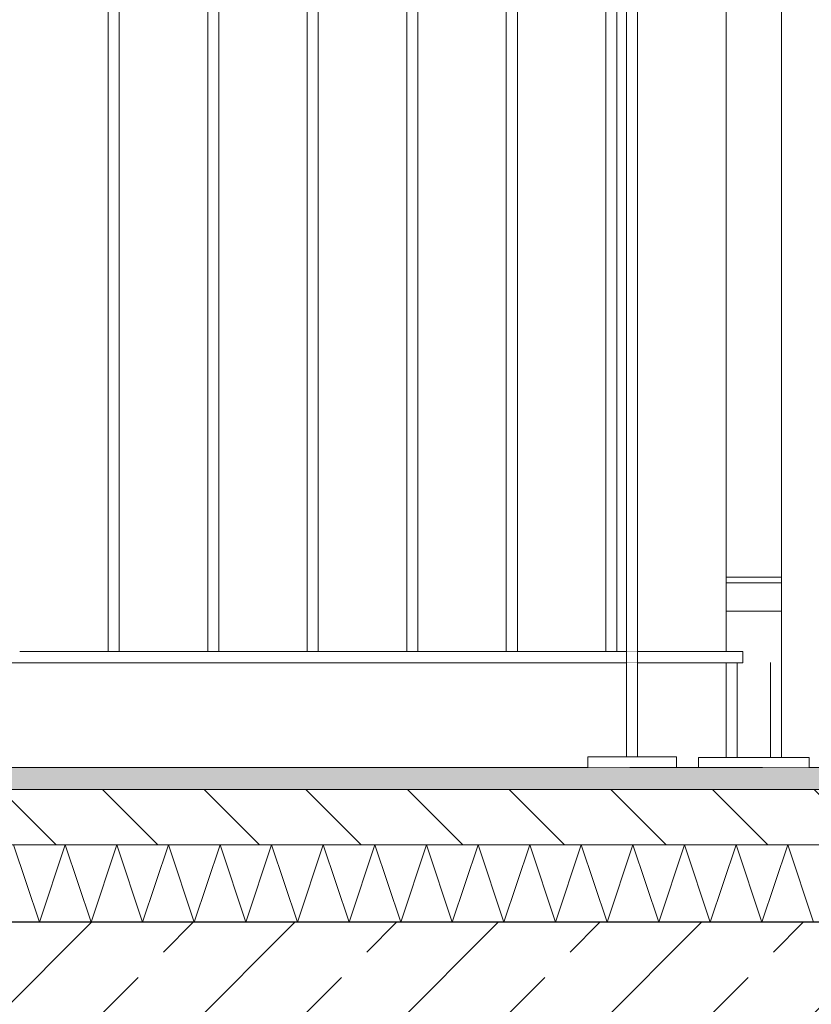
# Model space of a CAD drawing. Header units: millimetres. Extents: x 90539 to 127778, y -34922 to 14506.
# Tile 243 of 256: x 105169 to 105885, y 8456 to 9346. Entities that reach past the tile are written whole.
import ezdxf

# ---------------------------------------------------------------- set-up
doc = ezdxf.new("R2010")
doc.units = ezdxf.units.MM
doc.header["$MEASUREMENT"] = 0
doc.linetypes.add('Przerywana', pattern=[240, 120, -120])
doc.linetypes.add('Wipeout_Contour', pattern=[1000, 0, -1000])
for name, color, linetype, lineweight, true_color in [('0_Nr_pióra__85', 7, 'Continuous', 13, 0x80c2ff), ('Nowe_A-Wymiary-Wewnętrzne_Nr_pióra__45', 7, 'Continuous', 15, 0x40a5ff), ('Nowe_A-Wymiary-Wewnętrzne_Nr_pióra__85', 7, 'Continuous', 13, 0x80c2ff), ('Nowe_A-Wymiary-Zewnętrzne_Nr_pióra__45', 7, 'Continuous', 15, 0x40a5ff), ('Nowe_A-Wymiary-Zewnętrzne_Nr_pióra__85', 7, 'Continuous', 13, 0x80c2ff)]:
    doc.layers.add(name, color=color, linetype=linetype, lineweight=lineweight, true_color=true_color)
for name, color, linetype in [('Nowe_A-Balustrady-Schody', 7, 'Continuous'), ('Nowe_A-Posadzki', 7, 'Continuous'), ('Nowe_A-Stropy', 7, 'Continuous'), ('Nowe_A-Wymiary-Wewnętrzne', 7, 'Continuous'), ('Nowe_A-Wymiary-Zewnętrzne', 7, 'Continuous'), ('Nowe_A-Ściany-Konstrukcyjne', 7, 'Continuous')]:
    doc.layers.add(name, color=color, linetype=linetype)
for name, color, linetype, lineweight in [('Nowe_A-Balustrady-Schody_Nr_pióra__11', 7, 'Continuous', 13), ('Nowe_A-Balustrady-Schody_Nr_pióra__91', 7, 'Continuous', 13), ('Nowe_A-Posadzki_Nr_pióra__174', 7, 'Continuous', 5), ('Nowe_A-Posadzki_Nr_pióra__9', 7, 'Continuous', 13), ('Nowe_A-Stropy_Nr_pióra__29', 7, 'Continuous', 25), ('Nowe_A-Wymiary-Wewnętrzne_Nr_pióra__46', 5, 'Continuous', 15), ('Nowe_A-Wymiary-Zewnętrzne_Nr_pióra__46', 5, 'Continuous', 15)]:
    doc.layers.add(name, color=color, linetype=linetype, lineweight=lineweight)
doc.styles.add('STYL_AUTOMATYCZNY_2', font='arial.ttf')
doc.dimstyles.new('STYL_AUTOMATYCZNY__1', dxfattribs={"dimtxt": 125, "dimasz": 47.5, "dimexe": 0.18, "dimexo": 20, "dimgap": 0, "dimtad": 1, "dimdec": 1, "dimlfac": 0.1, "dimzin": 0, "dimdsep": 46, "dimtxsty": 'STYL_AUTOMATYCZNY_2', "dimblk": 'ARROWHEAD_11', "dimblk1": 'ARROWHEAD_11', "dimblk2": 'ARROWHEAD_11', "dimcen": 0.09, "dimclrd": 256, "dimclre": 256, "dimclrt": 5, "dimadec": 1, "dimazin": 0, "dimtfac": 1, "dimtdec": 4, "dimtmove": 0, "dimatfit": 3, "dimfxl": 0, "dimtolj": 1, "dimtzin": 0, "dimarcsym": 0})

# ---------------------------------------------------------------- blocks, each defined once
blk = doc.blocks.new('ElemPrzekroju_120')
at = {"color": 254, "linetype": 'Wipeout_Contour', "lineweight": 0, "ltscale": 1062553.945523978}
blk.add_wipeout([(107307.6, 11230), (104207.6, 11230), (104207.6, 9769.71), (105807.6, 9769.71), (105807.6, 9864.71), (105857.6, 9864.71), (105857.6, 8678.89), (105882.6, 8678.89), (105882.6, 8670), (107307.6, 8670)], dxfattribs=at).dxf.layer = 'Nowe_A-Ściany-Konstrukcyjne'
at = {"color": 254, "linetype": 'Wipeout_Contour', "lineweight": 0, "ltscale": 422469.370167}
blk.add_wipeout([(105248.85, 9759.71), (105168.85, 9759.71), (105168.85, 8774.71), (105248.85, 8774.71)], dxfattribs=at).dxf.layer = 'Nowe_A-Ściany-Konstrukcyjne'
at = {"color": 254, "linetype": 'Wipeout_Contour', "lineweight": 0, "ltscale": 422827.979042}
blk.add_wipeout([(105258.85, 9759.71), (105258.85, 8774.71), (105338.85, 8774.71), (105338.85, 9759.71)], dxfattribs=at).dxf.layer = 'Nowe_A-Ściany-Konstrukcyjne'
at = {"color": 254, "linetype": 'Wipeout_Contour', "lineweight": 0, "ltscale": 423186.59028}
blk.add_wipeout([(105348.85, 8774.71), (105428.85, 8774.71), (105428.85, 9759.71), (105348.85, 9759.71)], dxfattribs=at).dxf.layer = 'Nowe_A-Ściany-Konstrukcyjne'
at = {"color": 254, "linetype": 'Wipeout_Contour', "lineweight": 0, "ltscale": 423545.203873}
blk.add_wipeout([(105518.85, 9759.71), (105438.85, 9759.71), (105438.85, 8774.71), (105518.85, 8774.71)], dxfattribs=at).dxf.layer = 'Nowe_A-Ściany-Konstrukcyjne'
at = {"color": 254, "linetype": 'Wipeout_Contour', "lineweight": 0, "ltscale": 423903.819816}
blk.add_wipeout([(105528.85, 9759.71), (105528.85, 8774.71), (105608.85, 8774.71), (105608.85, 9759.71)], dxfattribs=at).dxf.layer = 'Nowe_A-Ściany-Konstrukcyjne'
at = {"color": 254, "linetype": 'Wipeout_Contour', "lineweight": 0, "ltscale": 424262.438104}
blk.add_wipeout([(105618.85, 8774.71), (105698.85, 8774.71), (105698.85, 9759.71), (105618.85, 9759.71)], dxfattribs=at).dxf.layer = 'Nowe_A-Ściany-Konstrukcyjne'
at = {"color": 254, "linetype": 'Wipeout_Contour', "lineweight": 0, "ltscale": 424479.104283}
blk.add_wipeout([(105708.85, 8774.71), (105717.6, 8774.71), (105717.6, 9759.71), (105708.85, 9759.71)], dxfattribs=at).dxf.layer = 'Nowe_A-Ściany-Konstrukcyjne'
at = {"color": 254, "linetype": 'Wipeout_Contour', "lineweight": 0, "ltscale": 424695.771562}
blk.add_wipeout([(105727.6, 9759.71), (105727.6, 8774.71), (105807.6, 8774.71), (105807.6, 9759.71)], dxfattribs=at).dxf.layer = 'Nowe_A-Ściany-Konstrukcyjne'
at = {"color": 254, "linetype": 'Wipeout_Contour', "lineweight": 0, "ltscale": 845858.070614}
blk.add_wipeout([(105030.1, 8764.71), (105030.1, 8679.71), (105065.1, 8679.71), (105065.1, 8670), (105682.6, 8670), (105682.6, 8679.71), (105717.6, 8679.71), (105717.6, 8764.71)], dxfattribs=at).dxf.layer = 'Nowe_A-Ściany-Konstrukcyjne'
at = {"color": 254, "linetype": 'Wipeout_Contour', "lineweight": 0, "ltscale": 849016.954745}
blk.add_wipeout([(105727.6, 8679.71), (105762.6, 8679.71), (105762.6, 8670), (105782.6, 8670), (105782.6, 8678.89), (105807.6, 8678.89), (105807.6, 8764.71), (105727.6, 8764.71)], dxfattribs=at).dxf.layer = 'Nowe_A-Ściany-Konstrukcyjne'
blk = doc.blocks.new('ElemPrzekroju_144')
at = {"layer": 'Nowe_A-Stropy', "linetype": 'Continuous', "lineweight": 0, "true_color": 0x000000}
h = blk.add_hatch(dxfattribs=at)
h.set_pattern_fill('Beton_zbrojony', color=18, style=0, pattern_type=2)
h.set_pattern_definition([(45, (0, 0), (-91.92388, 91.92388), []), (45, (-45.96, 45.96), (-91.92388, 91.92388), [97.5, -32.5])])
h.paths.add_polyline_path([(102207.59, 8530), (102207.59, 8330), (102217.59, 8330), (107307.6, 8330), (107317.6, 8330), (107317.6, 8530)])
at = {"layer": 'Nowe_A-Stropy_Nr_pióra__29', "color": 7, "linetype": 'Continuous', "lineweight": 25}
blk.add_line((107317.6, 8530), (102207.59, 8530), dxfattribs=at)
blk = doc.blocks.new('*X393')
at = {"layer": 'Nowe_A-Posadzki_Nr_pióra__174', "color": 7, "linetype": 'Continuous', "lineweight": 5}
for p, q in [((105163.33, 8600), (105186.67, 8530)), ((105186.67, 8530), (105210, 8600)), ((105210, 8600), (105233.33, 8530)), ((105233.33, 8530), (105256.67, 8600)), ((105256.67, 8600), (105280, 8530)), ((105280, 8530), (105303.33, 8600)), ((105303.33, 8600), (105326.67, 8530)), ((105326.67, 8530), (105350, 8600)), ((105350, 8600), (105373.33, 8530)), ((105373.33, 8530), (105396.67, 8600)), ((105396.67, 8600), (105420, 8530)), ((105420, 8530), (105443.33, 8600)), ((105443.33, 8600), (105466.67, 8530)), ((105466.67, 8530), (105490, 8600)), ((105490, 8600), (105513.33, 8530)), ((105513.33, 8530), (105536.67, 8600)), ((105536.67, 8600), (105560, 8530)), ((105560, 8530), (105583.33, 8600)), ((105583.33, 8600), (105606.67, 8530)), ((105606.67, 8530), (105630, 8600)), ((105630, 8600), (105653.33, 8530)), ((105653.33, 8530), (105676.67, 8600)), ((105676.67, 8600), (105700, 8530)), ((105700, 8530), (105723.33, 8600)), ((105723.33, 8600), (105746.67, 8530)), ((105746.67, 8530), (105770, 8600)), ((105770, 8600), (105793.33, 8530)), ((105793.33, 8530), (105816.67, 8600)), ((105816.67, 8600), (105840, 8530)), ((105840, 8530), (105863.33, 8600)), ((105863.33, 8600), (105886.67, 8530))]:
    blk.add_line(p, q, dxfattribs=at)
blk = doc.blocks.new('ElemPrzekroju_332')
at = {"layer": 'Nowe_A-Posadzki', "linetype": 'Continuous', "lineweight": 0, "true_color": 0xbb9a81}
blk.add_hatch(color=33, dxfattribs=at).paths.add_polyline_path([(107317.6, 8670), (99177.6, 8670), (99177.6, 8650), (107317.6, 8650)])
at = {"layer": 'Nowe_A-Posadzki', "linetype": 'Continuous', "lineweight": 0, "true_color": 0x000000}
h = blk.add_hatch(dxfattribs=at)
h.set_pattern_fill('Cegła_zwykła', color=18, style=0, pattern_type=2)
h.set_pattern_definition([(135, (0, 0), (45.96194, 45.96194), [])])
h.paths.add_polyline_path([(99177.6, 8650), (99177.6, 8600), (107317.6, 8600), (107317.6, 8650)])
at = {"layer": 'Nowe_A-Posadzki_Nr_pióra__9', "color": 7, "linetype": 'Continuous', "lineweight": 13}
for p, q in [((107317.6, 8650), (99177.6, 8650)), ((107317.6, 8600), (99177.6, 8600))]:
    blk.add_line(p, q, dxfattribs=at)
at = {"layer": 'Nowe_A-Posadzki_Nr_pióra__9', "color": 7, "linetype": 'Continuous', "lineweight": 13, "flags": 128}
blk.add_lwpolyline([(107317.6, 8670), (102207.59, 8670), (102167.59, 8670), (100757.6, 8670)], dxfattribs=at)
at = {"layer": 'Nowe_A-Posadzki', "lineweight": 0}
blk.add_blockref('*X393', (0, 0), dxfattribs=at)
blk = doc.blocks.new('ElemPrzekroju_434')
at = {"color": 254, "linetype": 'Wipeout_Contour', "lineweight": 0, "ltscale": 424983.148344}
blk.add_wipeout([(105857.6, 9847.78), (105807.6, 9847.78), (105807.6, 8847.78), (105857.6, 8847.78)], dxfattribs=at).dxf.layer = 'Nowe_A-Balustrady-Schody'
at = {"color": 254, "linetype": 'Wipeout_Contour', "lineweight": 0, "ltscale": 424806.220074}
blk.add_wipeout([(105857.6, 8847.78), (105807.6, 8847.78), (105807.6, 8841.99), (105857.6, 8841.99)], dxfattribs=at).dxf.layer = 'Nowe_A-Balustrady-Schody'
at = {"layer": 'Nowe_A-Balustrady-Schody_Nr_pióra__11', "color": 7, "linetype": 'Continuous', "lineweight": 13}
for p, q in [((105807.6, 9847.78), (105807.6, 8847.78)), ((105857.6, 9847.78), (105857.6, 8847.78))]:
    blk.add_line(p, q, dxfattribs=at)
at = {"color": 254, "linetype": 'Wipeout_Contour', "lineweight": 0, "ltscale": 424804.405533}
blk.add_wipeout([(105857.6, 8841.99), (105807.6, 8841.99), (105807.6, 8836.88), (105857.6, 8836.88)], dxfattribs=at).dxf.layer = 'Nowe_A-Balustrady-Schody'
at = {"layer": 'Nowe_A-Balustrady-Schody_Nr_pióra__11', "color": 7, "linetype": 'Continuous', "lineweight": 13}
for p, q in [((105807.6, 8847.78), (105807.6, 8841.99)), ((105857.6, 8841.99), (105807.6, 8841.99)), ((105857.6, 8847.78), (105857.6, 8841.99))]:
    blk.add_line(p, q, dxfattribs=at)
at = {"color": 254, "linetype": 'Wipeout_Contour', "lineweight": 0, "ltscale": 424802.91718}
blk.add_wipeout([(105857.6, 8836.88), (105807.6, 8836.88), (105807.6, 8833.05), (105857.6, 8833.05)], dxfattribs=at).dxf.layer = 'Nowe_A-Balustrady-Schody'
at = {"color": 254, "linetype": 'Wipeout_Contour', "lineweight": 0, "ltscale": 424798.759537}
blk.add_wipeout([(105807.6, 8833.05), (105807.6, 8811.86), (105857.6, 8811.86), (105857.6, 8833.05)], dxfattribs=at).dxf.layer = 'Nowe_A-Balustrady-Schody'
at = {"layer": 'Nowe_A-Balustrady-Schody_Nr_pióra__11', "color": 7, "linetype": 'Continuous', "lineweight": 13}
for p, q in [((105807.6, 8841.99), (105807.6, 8836.88)), ((105857.6, 8841.99), (105857.6, 8836.88)), ((105857.6, 8836.88), (105807.6, 8836.88)), ((105807.6, 8836.88), (105807.6, 8833.05)), ((105807.6, 8833.05), (105807.6, 8811.86)), ((105857.6, 8836.88), (105857.6, 8833.05)), ((105857.6, 8833.05), (105857.6, 8811.86))]:
    blk.add_line(p, q, dxfattribs=at)
blk = doc.blocks.new('ElemPrzekroju_435')
at = {"color": 254, "linetype": 'Wipeout_Contour', "lineweight": 0, "ltscale": 849564.377109}
blk.add_wipeout([(105807.6, 8811.25), (105807.6, 8774.71), (105822.6, 8774.71), (105822.6, 8764.86), (105847.6, 8764.86), (105847.6, 8678.89), (105857.6, 8678.89), (105857.6, 8811.25)], dxfattribs=at).dxf.layer = 'Nowe_A-Balustrady-Schody'
at = {"color": 254, "linetype": 'Wipeout_Contour', "lineweight": 0, "ltscale": 424795.138746}
blk.add_wipeout([(105807.6, 8811.25), (105857.6, 8811.25), (105857.6, 8811.86), (105807.6, 8811.86)], dxfattribs=at).dxf.layer = 'Nowe_A-Balustrady-Schody'
at = {"color": 254, "linetype": 'Wipeout_Contour', "lineweight": 0, "ltscale": 424685.805037}
blk.add_wipeout([(105807.6, 8678.89), (105817.6, 8678.89), (105817.6, 8764.71), (105807.6, 8764.71)], dxfattribs=at).dxf.layer = 'Nowe_A-Balustrady-Schody'
at = {"layer": 'Nowe_A-Balustrady-Schody_Nr_pióra__11', "color": 7, "linetype": 'Continuous', "lineweight": 13}
for p, q in [((105807.6, 8811.86), (105807.6, 8811.25)), ((105807.6, 8811.25), (105857.6, 8811.25)), ((105807.6, 8774.71), (105807.6, 8811.25)), ((105857.6, 8811.25), (105857.6, 8811.86)), ((105857.6, 8678.89), (105857.6, 8811.25)), ((105807.6, 8678.89), (105807.6, 8764.71))]:
    blk.add_line(p, q, dxfattribs=at)
blk = doc.blocks.new('ElemPrzekroju_437')
at = {"color": 254, "linetype": 'Wipeout_Contour', "lineweight": 0, "ltscale": 637136.189879}
blk.add_wipeout([(105817.6, 8678.89), (105847.6, 8678.89), (105847.6, 8764.86), (105822.6, 8764.86), (105822.6, 8764.71), (105817.6, 8764.71)], dxfattribs=at).dxf.layer = 'Nowe_A-Balustrady-Schody'
at = {"color": 254, "linetype": 'Wipeout_Contour', "lineweight": 0, "ltscale": 424749.985762}
blk.add_wipeout([(105782.6, 8670), (105882.6, 8670), (105882.6, 8678.89), (105782.6, 8678.89)], dxfattribs=at).dxf.layer = 'Nowe_A-Balustrady-Schody'
at = {"layer": 'Nowe_A-Balustrady-Schody_Nr_pióra__11', "color": 7, "linetype": 'Continuous', "lineweight": 13}
for p, q in [((105817.6, 8678.89), (105817.6, 8764.71)), ((105847.6, 8678.89), (105847.6, 8764.86))]:
    blk.add_line(p, q, dxfattribs=at)
at = {"layer": 'Nowe_A-Balustrady-Schody_Nr_pióra__91', "color": 7, "linetype": 'Continuous', "lineweight": 13}
for p, q in [((105882.6, 8678.89), (105782.6, 8678.89)), ((105782.6, 8670), (105782.6, 8678.89)), ((105882.6, 8670), (105882.6, 8678.89))]:
    blk.add_line(p, q, dxfattribs=at)
blk = doc.blocks.new('ElemPrzekroju_440')
at = {"color": 254, "linetype": 'Wipeout_Contour', "lineweight": 0, "ltscale": 418572.87878}
blk.add_wipeout([(104227.6, 8764.71), (104322.6, 8764.71), (104322.6, 8774.71), (104227.6, 8774.71)], dxfattribs=at).dxf.layer = 'Nowe_A-Balustrady-Schody'
at = {"color": 254, "linetype": 'Wipeout_Contour', "lineweight": 0, "ltscale": 420172.269027}
blk.add_wipeout([(104332.6, 8774.71), (104332.6, 8764.71), (105020.1, 8764.71), (105020.1, 8774.71)], dxfattribs=at).dxf.layer = 'Nowe_A-Balustrady-Schody'
at = {"color": 254, "linetype": 'Wipeout_Contour', "lineweight": 0, "ltscale": 423161.874387}
blk.add_wipeout([(105030.1, 8764.71), (105822.6, 8764.71), (105822.6, 8774.71), (105030.1, 8774.71)], dxfattribs=at).dxf.layer = 'Nowe_A-Balustrady-Schody'
at = {"layer": 'Nowe_A-Balustrady-Schody_Nr_pióra__11', "color": 7, "linetype": 'Continuous', "lineweight": 13}
for p, q in [((104227.6, 8774.71), (104227.6, 8764.71)), ((104227.6, 8774.71), (104322.6, 8774.71)), ((104322.6, 8774.71), (104332.6, 8774.71)), ((104332.6, 8774.71), (104341.35, 8774.71)), ((104351.35, 8774.71), (104431.35, 8774.71)), ((104441.35, 8774.71), (104521.35, 8774.71)), ((104531.35, 8774.71), (104611.35, 8774.71)), ((104621.35, 8774.71), (104701.35, 8774.71)), ((104711.35, 8774.71), (104791.35, 8774.71)), ((104801.35, 8774.71), (104881.35, 8774.71)), ((104891.35, 8774.71), (105020.1, 8774.71)), ((105020.1, 8774.71), (105030.1, 8774.71)), ((105030.1, 8774.71), (105158.85, 8774.71)), ((105168.85, 8774.71), (105248.85, 8774.71)), ((105258.85, 8774.71), (105338.85, 8774.71)), ((105348.85, 8774.71), (105428.85, 8774.71)), ((105438.85, 8774.71), (105518.85, 8774.71)), ((105528.85, 8774.71), (105608.85, 8774.71)), ((105618.85, 8774.71), (105698.85, 8774.71)), ((105708.85, 8774.71), (105717.6, 8774.71)), ((105717.6, 8774.71), (105727.6, 8774.71)), ((105727.6, 8774.71), (105822.6, 8774.71)), ((105822.6, 8774.71), (105822.6, 8764.71)), ((104227.6, 8764.71), (104322.6, 8764.71)), ((104322.6, 8764.71), (104332.6, 8764.71)), ((104332.6, 8764.71), (105020.1, 8764.71)), ((105020.1, 8764.71), (105030.1, 8764.71)), ((105030.1, 8764.71), (105717.6, 8764.71)), ((105717.6, 8764.71), (105727.6, 8764.71)), ((105727.6, 8764.71), (105822.6, 8764.71))]:
    blk.add_line(p, q, dxfattribs=at)
blk = doc.blocks.new('ElemPrzekroju_447')
at = {"color": 254, "linetype": 'Wipeout_Contour', "lineweight": 0, "ltscale": 424516.46056}
blk.add_wipeout([(105717.6, 8774.71), (105727.6, 8774.71), (105727.6, 9759.71), (105717.6, 9759.71)], dxfattribs=at).dxf.layer = 'Nowe_A-Balustrady-Schody'
at = {"color": 254, "linetype": 'Wipeout_Contour', "lineweight": 0, "ltscale": 424327.156348}
blk.add_wipeout([(105717.6, 8679.71), (105727.6, 8679.71), (105727.6, 8764.71), (105717.6, 8764.71)], dxfattribs=at).dxf.layer = 'Nowe_A-Balustrady-Schody'
at = {"layer": 'Nowe_A-Balustrady-Schody_Nr_pióra__11', "color": 7, "linetype": 'Continuous', "lineweight": 13}
for p, q in [((105717.6, 8774.71), (105717.6, 9759.71)), ((105727.6, 8774.71), (105727.6, 9759.71)), ((105717.6, 8764.71), (105717.6, 8774.71)), ((105727.6, 8764.71), (105727.6, 8774.71))]:
    blk.add_line(p, q, dxfattribs=at)
at = {"color": 254, "linetype": 'Wipeout_Contour', "lineweight": 0, "ltscale": 424311.590914}
blk.add_wipeout([(105682.6, 8670), (105762.6, 8670), (105762.6, 8679.71), (105682.6, 8679.71)], dxfattribs=at).dxf.layer = 'Nowe_A-Balustrady-Schody'
at = {"layer": 'Nowe_A-Balustrady-Schody_Nr_pióra__11', "color": 7, "linetype": 'Continuous', "lineweight": 13}
for p, q in [((105717.6, 8679.71), (105717.6, 8764.71)), ((105727.6, 8679.71), (105727.6, 8764.71))]:
    blk.add_line(p, q, dxfattribs=at)
at = {"layer": 'Nowe_A-Balustrady-Schody_Nr_pióra__91', "color": 7, "linetype": 'Continuous', "lineweight": 13}
for p, q in [((105682.6, 8679.71), (105762.6, 8679.71)), ((105682.6, 8670), (105682.6, 8679.71)), ((105762.6, 8670), (105762.6, 8679.71))]:
    blk.add_line(p, q, dxfattribs=at)
blk = doc.blocks.new('ElemPrzekroju_454')
at = {"color": 254, "linetype": 'Wipeout_Contour', "lineweight": 0, "ltscale": 422648.674075}
blk.add_wipeout([(105248.85, 8774.71), (105258.85, 8774.71), (105258.85, 9759.71), (105248.85, 9759.71)], dxfattribs=at).dxf.layer = 'Nowe_A-Balustrady-Schody'
at = {"layer": 'Nowe_A-Balustrady-Schody_Nr_pióra__11', "color": 7, "linetype": 'Continuous', "lineweight": 13}
for p, q in [((105248.85, 8774.71), (105248.85, 9759.71)), ((105258.85, 8774.71), (105258.85, 9759.71)), ((105248.85, 8774.71), (105258.85, 8774.71))]:
    blk.add_line(p, q, dxfattribs=at)
blk = doc.blocks.new('ElemPrzekroju_455')
at = {"color": 254, "linetype": 'Wipeout_Contour', "lineweight": 0, "ltscale": 423007.284127}
blk.add_wipeout([(105338.85, 8774.71), (105348.85, 8774.71), (105348.85, 9759.71), (105338.85, 9759.71)], dxfattribs=at).dxf.layer = 'Nowe_A-Balustrady-Schody'
at = {"layer": 'Nowe_A-Balustrady-Schody_Nr_pióra__11', "color": 7, "linetype": 'Continuous', "lineweight": 13}
for p, q in [((105338.85, 8774.71), (105338.85, 9759.71)), ((105348.85, 8774.71), (105348.85, 9759.71)), ((105338.85, 8774.71), (105348.85, 8774.71))]:
    blk.add_line(p, q, dxfattribs=at)
blk = doc.blocks.new('ElemPrzekroju_456')
at = {"color": 254, "linetype": 'Wipeout_Contour', "lineweight": 0, "ltscale": 423365.896539}
blk.add_wipeout([(105428.85, 8774.71), (105438.85, 8774.71), (105438.85, 9759.71), (105428.85, 9759.71)], dxfattribs=at).dxf.layer = 'Nowe_A-Balustrady-Schody'
at = {"layer": 'Nowe_A-Balustrady-Schody_Nr_pióra__11', "color": 7, "linetype": 'Continuous', "lineweight": 13}
for p, q in [((105428.85, 8774.71), (105428.85, 9759.71)), ((105438.85, 8774.71), (105438.85, 9759.71)), ((105428.85, 8774.71), (105438.85, 8774.71))]:
    blk.add_line(p, q, dxfattribs=at)
blk = doc.blocks.new('ElemPrzekroju_457')
at = {"color": 254, "linetype": 'Wipeout_Contour', "lineweight": 0, "ltscale": 423724.511303}
blk.add_wipeout([(105518.85, 8774.71), (105528.85, 8774.71), (105528.85, 9759.71), (105518.85, 9759.71)], dxfattribs=at).dxf.layer = 'Nowe_A-Balustrady-Schody'
at = {"layer": 'Nowe_A-Balustrady-Schody_Nr_pióra__11', "color": 7, "linetype": 'Continuous', "lineweight": 13}
for p, q in [((105518.85, 8774.71), (105518.85, 9759.71)), ((105528.85, 8774.71), (105528.85, 9759.71)), ((105518.85, 8774.71), (105528.85, 8774.71))]:
    blk.add_line(p, q, dxfattribs=at)
blk = doc.blocks.new('ElemPrzekroju_458')
at = {"color": 254, "linetype": 'Wipeout_Contour', "lineweight": 0, "ltscale": 424083.128414}
blk.add_wipeout([(105608.85, 8774.71), (105618.85, 8774.71), (105618.85, 9759.71), (105608.85, 9759.71)], dxfattribs=at).dxf.layer = 'Nowe_A-Balustrady-Schody'
at = {"layer": 'Nowe_A-Balustrady-Schody_Nr_pióra__11', "color": 7, "linetype": 'Continuous', "lineweight": 13}
for p, q in [((105608.85, 8774.71), (105608.85, 9759.71)), ((105618.85, 8774.71), (105618.85, 9759.71)), ((105608.85, 8774.71), (105618.85, 8774.71))]:
    blk.add_line(p, q, dxfattribs=at)
blk = doc.blocks.new('ElemPrzekroju_459')
at = {"color": 254, "linetype": 'Wipeout_Contour', "lineweight": 0, "ltscale": 424441.747867}
blk.add_wipeout([(105698.85, 8774.71), (105708.85, 8774.71), (105708.85, 9759.71), (105698.85, 9759.71)], dxfattribs=at).dxf.layer = 'Nowe_A-Balustrady-Schody'
at = {"layer": 'Nowe_A-Balustrady-Schody_Nr_pióra__11', "color": 7, "linetype": 'Continuous', "lineweight": 13}
for p, q in [((105698.85, 8774.71), (105698.85, 9759.71)), ((105708.85, 8774.71), (105708.85, 9759.71)), ((105698.85, 8774.71), (105708.85, 8774.71))]:
    blk.add_line(p, q, dxfattribs=at)
blk = doc.blocks.new('*D709')
at = {"layer": 'Nowe_A-Wymiary-Wewnętrzne_Nr_pióra__45', "linetype": 'Continuous', "lineweight": 15, "true_color": 0x40a5ff}
for points in [[(108300.43, 8670), (108301.38, 8665.22), (108304.09, 8661.16), (108308.15, 8658.45), (108312.93, 8657.5), (108317.71, 8658.45), (108321.77, 8661.16), (108324.48, 8665.22), (108325.43, 8670), (108324.48, 8674.78), (108321.77, 8678.84), (108317.71, 8681.55), (108312.93, 8682.5), (108308.15, 8681.55), (108304.09, 8678.84), (108301.38, 8674.78)], [(108300.43, 8320), (108301.38, 8315.22), (108304.09, 8311.16), (108308.15, 8308.45), (108312.93, 8307.5), (108317.71, 8308.45), (108321.77, 8311.16), (108324.48, 8315.22), (108325.43, 8320), (108324.48, 8324.78), (108321.77, 8328.84), (108317.71, 8331.55), (108312.93, 8332.5), (108308.15, 8331.55), (108304.09, 8328.84), (108301.38, 8324.78)]]:
    blk.add_hatch(color=161, dxfattribs=at).paths.add_polyline_path(points)
at = {"layer": 'Nowe_A-Wymiary-Wewnętrzne_Nr_pióra__45', "color": 161, "linetype": 'Continuous', "lineweight": 15, "true_color": 0x40a5ff}
for centre in [(108312.93, 8670), (108312.93, 8320)]:
    blk.add_circle(centre, 12.5, dxfattribs=at)
at = {"layer": 'Nowe_A-Wymiary-Wewnętrzne_Nr_pióra__85', "color": 151, "linetype": 'Continuous', "lineweight": 13, "true_color": 0x80c2ff}
for p, q in [((108300.43, 8670), (108266.06, 8670)), ((108359.81, 8670), (108325.43, 8670)), ((108312.93, 8332.5), (108312.93, 8657.5)), ((108300.43, 8320), (108266.06, 8320)), ((108359.81, 8320), (108325.43, 8320))]:
    blk.add_line(p, q, dxfattribs=at)
blk = doc.blocks.new('ARROWHEAD_11')
at = {"color": 0, "linetype": 'Continuous', "lineweight": 0}
blk.add_line((0, 0), (-1, 0), dxfattribs=at)
at = {"color": 0, "linetype": 'Continuous', "lineweight": 0, "const_width": 0.25, "flags": 128}
blk.add_lwpolyline([(-0.125, 0, 1), (0.125, 0, 1)], format="xyb", close=True, dxfattribs=at)
blk = doc.blocks.new('*D710')
at = {"layer": 'Nowe_A-Wymiary-Wewnętrzne_Nr_pióra__45', "linetype": 'Continuous', "lineweight": 15, "true_color": 0x40a5ff}
for points in [[(108300.43, 10720), (108301.38, 10715.22), (108304.09, 10711.16), (108308.15, 10708.45), (108312.93, 10707.5), (108317.71, 10708.45), (108321.77, 10711.16), (108324.48, 10715.22), (108325.43, 10720), (108324.48, 10724.78), (108321.77, 10728.84), (108317.71, 10731.55), (108312.93, 10732.5), (108308.15, 10731.55), (108304.09, 10728.84), (108301.38, 10724.78)], [(108300.43, 8670), (108301.38, 8665.22), (108304.09, 8661.16), (108308.15, 8658.45), (108312.93, 8657.5), (108317.71, 8658.45), (108321.77, 8661.16), (108324.48, 8665.22), (108325.43, 8670), (108324.48, 8674.78), (108321.77, 8678.84), (108317.71, 8681.55), (108312.93, 8682.5), (108308.15, 8681.55), (108304.09, 8678.84), (108301.38, 8674.78)]]:
    blk.add_hatch(color=161, dxfattribs=at).paths.add_polyline_path(points)
at = {"layer": 'Nowe_A-Wymiary-Wewnętrzne_Nr_pióra__45', "color": 161, "linetype": 'Continuous', "lineweight": 15, "true_color": 0x40a5ff}
for centre in [(108312.93, 10720), (108312.93, 8670)]:
    blk.add_circle(centre, 12.5, dxfattribs=at)
at = {"layer": 'Nowe_A-Wymiary-Wewnętrzne_Nr_pióra__85', "color": 151, "linetype": 'Continuous', "lineweight": 13, "true_color": 0x80c2ff}
for p, q in [((108300.43, 10720), (108266.06, 10720)), ((108359.81, 10720), (108325.43, 10720)), ((108312.93, 8682.5), (108312.93, 10707.5)), ((108300.43, 8670), (108266.06, 8670)), ((108359.81, 8670), (108325.43, 8670))]:
    blk.add_line(p, q, dxfattribs=at)
at = {"layer": 'Nowe_A-Wymiary-Wewnętrzne_Nr_pióra__46', "color": 5, "lineweight": 15, "char_height": 125, "attachment_point": 7, "rotation": 90, "style": 'STYL_AUTOMATYCZNY_2'}
for s, insert in [('\\A1;{\\pql;\\fArial|b0|i0|c238|p0;\\W1.000000;205,0}', (108287.93, 9647.33)), ('\\A1;{\\pql;\\fArial|b0|i0|c238|p0;\\W1.000000;35,0}', (108287.93, 8682.5))]:
    blk.add_mtext(s, dxfattribs=dict(at, insert=insert))
blk = doc.blocks.new('*D725')
at = {"layer": 'Nowe_A-Wymiary-Wewnętrzne_Nr_pióra__45', "linetype": 'Continuous', "lineweight": 15, "true_color": 0x40a5ff}
for points in [[(116511.16, 8670), (116512.12, 8665.22), (116514.83, 8661.16), (116518.88, 8658.45), (116523.66, 8657.5), (116528.45, 8658.45), (116532.5, 8661.16), (116535.21, 8665.22), (116536.16, 8670), (116535.21, 8674.78), (116532.5, 8678.84), (116528.45, 8681.55), (116523.66, 8682.5), (116518.88, 8681.55), (116514.83, 8678.84), (116512.12, 8674.78)], [(116511.16, 8320), (116512.12, 8315.22), (116514.83, 8311.16), (116518.88, 8308.45), (116523.66, 8307.5), (116528.45, 8308.45), (116532.5, 8311.16), (116535.21, 8315.22), (116536.16, 8320), (116535.21, 8324.78), (116532.5, 8328.84), (116528.45, 8331.55), (116523.66, 8332.5), (116518.88, 8331.55), (116514.83, 8328.84), (116512.12, 8324.78)]]:
    blk.add_hatch(color=161, dxfattribs=at).paths.add_polyline_path(points)
at = {"layer": 'Nowe_A-Wymiary-Wewnętrzne_Nr_pióra__45', "color": 161, "linetype": 'Continuous', "lineweight": 15, "true_color": 0x40a5ff}
for centre in [(116523.66, 8670), (116523.66, 8320)]:
    blk.add_circle(centre, 12.5, dxfattribs=at)
at = {"layer": 'Nowe_A-Wymiary-Wewnętrzne_Nr_pióra__85', "color": 151, "linetype": 'Continuous', "lineweight": 13, "true_color": 0x80c2ff}
for p, q in [((116511.16, 8670), (116476.79, 8670)), ((116570.54, 8670), (116536.16, 8670)), ((116523.66, 8332.5), (116523.66, 8657.5)), ((116511.16, 8320), (116476.79, 8320)), ((116570.54, 8320), (116536.16, 8320))]:
    blk.add_line(p, q, dxfattribs=at)
blk = doc.blocks.new('*D726')
at = {"layer": 'Nowe_A-Wymiary-Wewnętrzne_Nr_pióra__45', "linetype": 'Continuous', "lineweight": 15, "true_color": 0x40a5ff}
for points in [[(116511.16, 9570), (116512.12, 9565.22), (116514.83, 9561.16), (116518.88, 9558.45), (116523.66, 9557.5), (116528.45, 9558.45), (116532.5, 9561.16), (116535.21, 9565.22), (116536.16, 9570), (116535.21, 9574.78), (116532.5, 9578.84), (116528.45, 9581.55), (116523.66, 9582.5), (116518.88, 9581.55), (116514.83, 9578.84), (116512.12, 9574.78)], [(116511.16, 8670), (116512.12, 8665.22), (116514.83, 8661.16), (116518.88, 8658.45), (116523.66, 8657.5), (116528.45, 8658.45), (116532.5, 8661.16), (116535.21, 8665.22), (116536.16, 8670), (116535.21, 8674.78), (116532.5, 8678.84), (116528.45, 8681.55), (116523.66, 8682.5), (116518.88, 8681.55), (116514.83, 8678.84), (116512.12, 8674.78)]]:
    blk.add_hatch(color=161, dxfattribs=at).paths.add_polyline_path(points)
at = {"layer": 'Nowe_A-Wymiary-Wewnętrzne_Nr_pióra__45', "color": 161, "linetype": 'Continuous', "lineweight": 15, "true_color": 0x40a5ff}
for centre in [(116523.66, 9570), (116523.66, 8670)]:
    blk.add_circle(centre, 12.5, dxfattribs=at)
at = {"layer": 'Nowe_A-Wymiary-Wewnętrzne_Nr_pióra__85', "color": 151, "linetype": 'Continuous', "lineweight": 13, "true_color": 0x80c2ff}
for p, q in [((116511.16, 9570), (116476.79, 9570)), ((116570.54, 9570), (116536.16, 9570)), ((116523.66, 8682.5), (116523.66, 9557.5)), ((116511.16, 8670), (116476.79, 8670)), ((116570.54, 8670), (116536.16, 8670))]:
    blk.add_line(p, q, dxfattribs=at)
at = {"layer": 'Nowe_A-Wymiary-Wewnętrzne_Nr_pióra__46', "color": 5, "lineweight": 15, "char_height": 125, "attachment_point": 7, "rotation": 90, "style": 'STYL_AUTOMATYCZNY_2'}
for s, insert in [('\\A1;{\\pql;\\fArial|b0|i0|c238|p0;\\W1.000000;90,0}', (116498.66, 9120)), ('\\A1;{\\pql;\\fArial|b0|i0|c238|p0;\\W1.000000;35,0}', (116498.66, 8682.5))]:
    blk.add_mtext(s, dxfattribs=dict(at, insert=insert))
blk = doc.blocks.new('*D748')
at = {"layer": 'Nowe_A-Wymiary-Zewnętrzne_Nr_pióra__45', "linetype": 'Continuous', "lineweight": 15, "true_color": 0x40a5ff}
for points in [[(119375.13, 12845), (119376.08, 12840.22), (119378.79, 12836.16), (119382.84, 12833.45), (119387.63, 12832.5), (119392.41, 12833.45), (119396.47, 12836.16), (119399.18, 12840.22), (119400.13, 12845), (119399.18, 12849.78), (119396.47, 12853.84), (119392.41, 12856.55), (119387.63, 12857.5), (119382.84, 12856.55), (119378.79, 12853.84), (119376.08, 12849.78)], [(119375.13, -450), (119376.08, -454.78), (119378.79, -458.84), (119382.84, -461.55), (119387.63, -462.5), (119392.41, -461.55), (119396.47, -458.84), (119399.18, -454.78), (119400.13, -450), (119399.18, -445.22), (119396.47, -441.16), (119392.41, -438.45), (119387.63, -437.5), (119382.84, -438.45), (119378.79, -441.16), (119376.08, -445.22)]]:
    blk.add_hatch(color=161, dxfattribs=at).paths.add_polyline_path(points)
at = {"layer": 'Nowe_A-Wymiary-Zewnętrzne_Nr_pióra__45', "color": 161, "linetype": 'Continuous', "lineweight": 15, "true_color": 0x40a5ff}
for centre in [(119387.63, 12845), (119387.63, -450)]:
    blk.add_circle(centre, 12.5, dxfattribs=at)
at = {"layer": 'Nowe_A-Wymiary-Zewnętrzne_Nr_pióra__85', "color": 151, "linetype": 'Continuous', "lineweight": 13, "true_color": 0x80c2ff}
for p, q in [((119387.63, 12857.5), (119387.63, 12870)), ((119375.13, 12845), (119340.75, 12845)), ((119434.5, 12845), (119400.13, 12845)), ((119387.63, -437.5), (119387.63, 12832.5)), ((119375.13, -450), (119340.75, -450)), ((119434.5, -450), (119400.13, -450)), ((119387.63, -475), (119387.63, -462.5))]:
    blk.add_line(p, q, dxfattribs=at)
at = {"layer": 'Nowe_A-Wymiary-Zewnętrzne_Nr_pióra__46', "color": 5, "lineweight": 15, "insert": (119362.63, 5911.52), "char_height": 125, "attachment_point": 7, "rotation": 90, "style": 'STYL_AUTOMATYCZNY_2'}
blk.add_mtext('\\A1;{\\pql;\\fArial|b0|i0|c238|p0;\\W1.000000;1\xa0329,5}', dxfattribs=at)
blk = doc.blocks.new('A Przekrój_STORY_MARKER')
at = {"layer": '0_Nr_pióra__85', "color": 151, "linetype": 'Przerywana', "lineweight": 13, "true_color": 0x80c2ff}
blk.add_line((94200.56, 8670), (119573.81, 8670), dxfattribs=at)

msp = doc.modelspace()

# ---------------------------------------------------------------- block references
at = {"layer": 'Nowe_A-Stropy', "lineweight": 0}
msp.add_blockref('ElemPrzekroju_144', (0, 0), dxfattribs=at)
at = {"layer": 'Nowe_A-Ściany-Konstrukcyjne', "lineweight": 0}
msp.add_blockref('ElemPrzekroju_120', (0, 0), dxfattribs=at)

# ---------------------------------------------------------------- next in the draw order: block references
at = {"layer": 'Nowe_A-Balustrady-Schody', "lineweight": 0}
msp.add_blockref('ElemPrzekroju_434', (0, 0), dxfattribs=at)
at = {"layer": 'Nowe_A-Posadzki', "lineweight": 0}
msp.add_blockref('ElemPrzekroju_332', (0, 0), dxfattribs=at)

# ---------------------------------------------------------------- next in the draw order: block references
at = {"layer": 'Nowe_A-Balustrady-Schody', "lineweight": 0}
msp.add_blockref('ElemPrzekroju_435', (0, 0), dxfattribs=at)

# ---------------------------------------------------------------- next in the draw order: block references
msp.add_blockref('ElemPrzekroju_437', (0, 0), dxfattribs=at)

# ---------------------------------------------------------------- next in the draw order: block references
msp.add_blockref('ElemPrzekroju_440', (0, 0), dxfattribs=at)

# ---------------------------------------------------------------- next in the draw order: block references
for name in ['ElemPrzekroju_447', 'ElemPrzekroju_454', 'ElemPrzekroju_455', 'ElemPrzekroju_456', 'ElemPrzekroju_457', 'ElemPrzekroju_458']:
    msp.add_blockref(name, (0, 0), dxfattribs=at)

# ---------------------------------------------------------------- next in the draw order: block references
msp.add_blockref('ElemPrzekroju_459', (0, 0), dxfattribs=at)

# ---------------------------------------------------------------- next in the draw order: block references
at = {"linetype": 'Continuous', "lineweight": 0}
msp.add_blockref('A Przekrój_STORY_MARKER', (0, 0), dxfattribs=at)

# ---------------------------------------------------------------- next in the draw order: dimensions: what is measured, and where the dimension line sits
at = {"layer": 'Nowe_A-Wymiary-Wewnętrzne', "color": 151, "linetype": 'Continuous', "lineweight": 13, "true_color": 0x80c2ff}
for base, p1, p2, picture, middle in [((108312.93, 10720), (99177.6, 8670), (107577.6, 10720), '*D710', (108225.43, 9856.72)), ((116523.66, 9570), (99177.6, 8670), (116907.6, 9570), '*D726', (116436.16, 9281.82)), ((108312.93, 8670), (99177.6, 8320), (99177.6, 8670), '*D709', (108225.43, 8844.32)), ((116523.66, 8670), (99177.6, 8320), (99177.6, 8670), '*D725', (116436.16, 8844.32))]:
    dim = msp.add_linear_dim(base=base, p1=p1, p2=p2, angle=90, dimstyle='STYL_AUTOMATYCZNY__1', dxfattribs=at)
    dim.commit()
    dim.dimension.update_dxf_attribs({"geometry": picture, "text_midpoint": middle, "dimtype": 160, "text_rotation": 90})
at = {"layer": 'Nowe_A-Wymiary-Zewnętrzne', "color": 151, "linetype": 'Continuous', "lineweight": 13, "true_color": 0x80c2ff}
dim = msp.add_linear_dim(base=(119387.63, 12845), p1=(95120.09, -450), p2=(98654.74, 12845), angle=90, dimstyle='STYL_AUTOMATYCZNY__1', dxfattribs=at)
dim.commit()
dim.dimension.update_dxf_attribs({"geometry": '*D748', "text_midpoint": (119300.13, 6192.64), "dimtype": 160, "text_rotation": 90})

doc.saveas('drawing.dxf')
